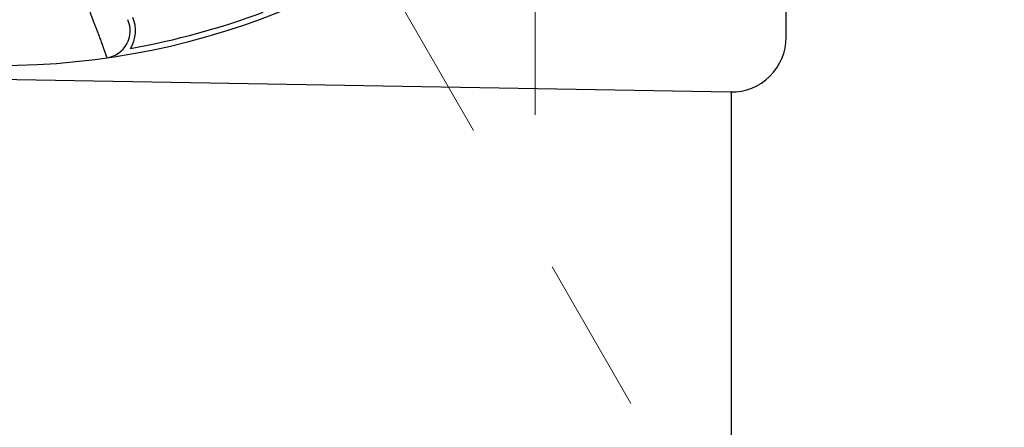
# Model space of a CAD drawing. Header units: millimetres. Extents: x 0 to 1071, y 0 to 742.
# Tile 18 of 128: x 494.55 to 512.6, y 204.47 to 211.94. Entities that reach past the tile are written whole.
import ezdxf

# ---------------------------------------------------------------- set-up
doc = ezdxf.new("R2010")
doc.units = ezdxf.units.MM
doc.header["$LTSCALE"] = 0.454724
doc.linetypes.add('CENTER', pattern=[50.8, 31.75, -6.35, 6.35, -6.35])
doc.layers.add('NoLayerName_001', color=7, linetype='Continuous')

# ---------------------------------------------------------------- blocks, each defined once
blk = doc.blocks.new('DIM_0003')
at = {"color": 3, "linetype": 'Continuous', "lineweight": 13}
blk.add_arc((59.306, 51.361), 59.306, 300, 210, dxfattribs=at)

msp = doc.modelspace()

# ---------------------------------------------------------------- linework, layer by layer
at = {"layer": 'NoLayerName_001', "color": 4, "linetype": 'CENTER', "lineweight": 13}
for p, q in [((484.102, 242.4193), (525.7839, 170.224)), ((504.0015, 220.1993), (504.0015, 210.1993))]:
    msp.add_line(p, q, dxfattribs=at)
at = {"layer": 'NoLayerName_001', "color": 7, "linetype": 'Continuous', "lineweight": 25}
for p, q in [((508.602, 211.6162), (508.602, 225.0988)), ((480.5847, 211.0818), (507.5847, 210.6163)), ((507.602, 203.8061), (507.602, 210.6163))]:
    msp.add_line(p, q, dxfattribs=at)
at = {"layer": 'NoLayerName_001', "color": 60, "linetype": 'Continuous', "lineweight": 25}
for centre, radius, start, end in [((494.152, 225.0988), 14, 270, 90), ((496.0767, 211.7367), 0.5, 278.19679, 23.8831), ((494.152, 225.0988), 13.9, 280.0674, 290.48852), ((496.0767, 211.7367), 0.6, 327.32861, 23.8831)]:
    msp.add_arc(centre, radius, start, end, dxfattribs=at)
at = {"layer": 'NoLayerName_001', "color": 7, "linetype": 'Continuous', "lineweight": 25}
msp.add_arc((507.602, 211.6162), 1, 269.01224, 0, dxfattribs=at)
at = {"layer": 'NoLayerName_001', "color": 60, "linetype": 'Continuous', "lineweight": 25}
msp.add_open_spline([(495.2716, 213.4976), (495.3593, 213.2799), (495.4775, 212.9875), (495.6166, 212.6403), (495.6845, 212.47), (495.7359, 212.3405), (495.779, 212.2313), (495.8165, 212.1357), (495.8511, 212.0469), (495.8803, 211.9717), (495.9066, 211.9032), (495.9302, 211.8416), (495.9537, 211.7799), (495.9744, 211.725), (495.9925, 211.6769), (496.0078, 211.6357), (496.0231, 211.5944), (496.0383, 211.5531), (496.0534, 211.5118), (496.0683, 211.4704), (496.0807, 211.4359), (496.0905, 211.4083), (496.0979, 211.3875), (496.1052, 211.3668), (496.1124, 211.346), (496.1196, 211.3252), (496.1268, 211.3044), (496.1363, 211.2766), (496.1433, 211.2558), (496.148, 211.2419)], degree=3, knots=[0, 0, 0, 0, 0.7040667, 0.9460898, 1.1221066, 1.2541191, 1.3641296, 1.47414, 1.5621484, 1.6501568, 1.7161631, 1.7821694, 1.8481758, 1.9141821, 1.9581864, 2.0021906, 2.0461949, 2.0901991, 2.1342034, 2.1782076, 2.2222118, 2.2442139, 2.266216, 2.2882182, 2.3102203, 2.332222, 2.3542244, 2.3762274, 2.4202306, 2.4202306, 2.4202306, 2.4202306], dxfattribs=at)

# ---------------------------------------------------------------- block references
at = {"layer": 'NoLayerName_001', "color": 3, "linetype": 'Continuous', "lineweight": 13}
msp.add_blockref('DIM_0003', (434.796, 173.7383), dxfattribs=at)

doc.saveas('drawing.dxf')
